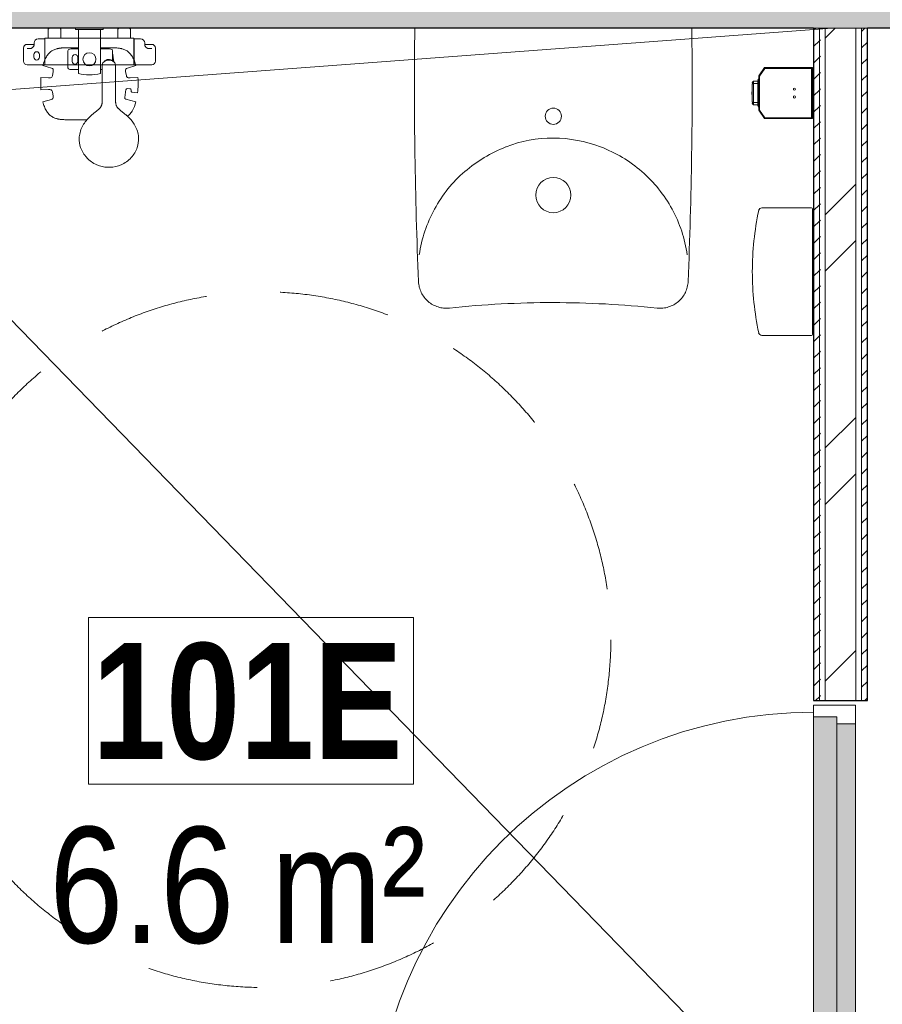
# Model space of a CAD drawing. Header units: millimetres. Extents: x -2180 to 91692, y -6418 to 21859.
# Tile 87 of 256: x 25197 to 27056, y 5115 to 7238. Entities that reach past the tile are written whole.
import ezdxf

# ---------------------------------------------------------------- set-up
doc = ezdxf.new("R2010")
doc.units = ezdxf.units.MM
doc.linetypes.add('Overhead', pattern=[396.875, 238.125, -158.75])
for name, color, linetype, lineweight, true_color in [('_ hall', 9, 'Continuous', 9, 0x808080), ('_Beyond_-1', 7, 'Continuous', 9, 0xaaaaaa), ('Cut Pattern-1', 7, 'Continuous', 9, 0x787878), ('Cut Pattern-2', 7, 'Continuous', 25, 0x787878), ('Doors-1', 7, 'Continuous', 9, 0x7b918a), ('Plumbing Fixtures-1', 7, 'Continuous', 9, 0xaaaaaa)]:
    doc.layers.add(name, color=color, linetype=linetype, lineweight=lineweight, true_color=true_color)
for name, color, linetype, lineweight in [('_Beyond_', 7, 'Continuous', 9), ('_Overhead_', 7, 'Overhead', 9), ('Common Edges', 7, 'Continuous', 9), ('Cut Pattern-3', 7, 'Continuous', 9), ('Doors', 7, 'Continuous', 9), ('Doors-2', 7, 'Continuous', 18), ('Generic Models', 7, 'Continuous', 9), ('Plan Swing', 7, 'Continuous', 9), ('Room Tags', 7, 'Continuous', 9), ('Walls-1', 7, 'Continuous', 25)]:
    doc.layers.add(name, color=color, linetype=linetype, lineweight=lineweight)
doc.styles.add('Swis721 Cn BT', font='swissc.ttf', dxfattribs={"height": 250})
doc.styles.add('Swis721 Cn BT_B', font='swisscb.ttf', dxfattribs={"height": 250})
pattern_1 = [(45, (0, 0), (0, 35.35534), [25, -25])]

# ---------------------------------------------------------------- blocks, each defined once
blk = doc.blocks.new('Dušši segisti - SA-00 - Dušš Oras Nova _ Apollo 530 ECO-V103-1 Korruse  plaan')
at = {"layer": 'Plumbing Fixtures-1'}
for p, q in [((25260.9, 7220), (25258.8, 7217.9)), ((25284.3, 7220), (25260.9, 7220)), ((25286.3, 7217.9), (25284.3, 7220)), ((25317.5, 7220), (25317.5, 7217.2)), ((25377.6, 7217.2), (25377.6, 7220)), ((25410.9, 7220), (25408.8, 7217.9)), ((25434.3, 7220), (25410.9, 7220)), ((25436.3, 7217.9), (25434.3, 7220)), ((25258.8, 7198), (25252.3, 7198)), ((25258.8, 7217.9), (25258.8, 7198)), ((25286.3, 7198), (25258.8, 7198)), ((25286.3, 7198), (25286.3, 7217.9)), ((25408.8, 7198), (25286.3, 7198)), ((25317.5, 7217.2), (25323.8, 7216.4)), ((25377.6, 7217.2), (25317.5, 7217.2)), ((25323.8, 7216.4), (25323.8, 7177.7)), ((25371.4, 7216.4), (25377.6, 7217.2)), ((25371.4, 7177.7), (25371.4, 7216.4)), ((25408.8, 7217.9), (25408.8, 7198)), ((25436.3, 7198), (25408.8, 7198)), ((25436.3, 7198), (25436.3, 7217.9)), ((25442.9, 7198), (25436.3, 7198)), ((25205.4, 7177), (25205.4, 7149)), ((25228.4, 7185), (25213.4, 7185)), ((25228.4, 7187.1), (25228.4, 7188.5)), ((25228.4, 7188), (25228.4, 7185)), ((25250.9, 7197), (25237.4, 7197)), ((25251.4, 7141.5), (25251.4, 7196.5)), ((25251.6, 7197.3), (25251.6, 7141.2)), ((25323.8, 7177.7), (25305.2, 7177.7)), ((25323.8, 7177.7), (25323.8, 7122.3)), ((25389.9, 7177.7), (25371.4, 7177.7)), ((25371.4, 7122.3), (25371.4, 7177.7)), ((25443.6, 7141.2), (25443.6, 7197.3)), ((25443.8, 7196.5), (25443.8, 7141.5)), ((25457.8, 7197), (25444.3, 7197)), ((25466.8, 7188.5), (25466.8, 7186.6)), ((25466.8, 7185), (25466.8, 7188)), ((25481.8, 7185), (25466.8, 7185)), ((25489.8, 7149), (25489.8, 7177)), ((25227.9, 7163.1), (25227.9, 7157.2)), ((25239.8, 7157.2), (25239.8, 7163.1)), ((25301.1, 7168.2), (25301.1, 7137.5)), ((25323.8, 7175.1), (25308.2, 7175.1)), ((25310.6, 7147.8), (25310.6, 7156.8)), ((25322.7, 7156.8), (25322.7, 7147.8)), ((25390.6, 7175.1), (25371.4, 7175.1)), ((25397.7, 7152.9), (25397.7, 7168.2)), ((25399.9, 7147.6), (25398.4, 7161.7)), ((25213.4, 7141), (25250.9, 7141)), ((25247.2, 7139.2), (25265.6, 7134)), ((25252.3, 7140.5), (25442.9, 7140.5)), ((25375.4, 7140.8), (25375.4, 7098.6)), ((25390.6, 7152.5), (25396.3, 7150.8)), ((25403.8, 7098.6), (25403.8, 7140.8)), ((25429.6, 7134), (25448, 7139.2)), ((25444.3, 7141), (25481.8, 7141)), ((25259.5, 7112.5), (25243.1, 7113.2)), ((25269.6, 7126.5), (25267.8, 7117.4)), ((25308.2, 7130.6), (25323.8, 7130.6)), ((25375.4, 7130.6), (25371.4, 7130.6)), ((25427.4, 7117.4), (25425.6, 7126.5)), ((25452.1, 7113.2), (25435.7, 7112.5)), ((25375.4, 7098.6), (25375.2, 7066.7)), ((25404, 7066.7), (25403.8, 7098.6)), ((25243.1, 7086.9), (25259.5, 7087.6)), ((25267.8, 7082.7), (25269.6, 7073.6)), ((25423.8, 7070.2), (25426.4, 7087.3)), ((25429.4, 7089.7), (25434.9, 7089.3)), ((25437.5, 7086.2), (25437.3, 7084.8)), ((25439.9, 7081.7), (25451.6, 7080.7)), ((25265.6, 7066.1), (25247.2, 7060.9)), ((25448, 7061), (25425.8, 7067)), ((25305.2, 7022.4), (25342.2, 7022.4)), ((25386.9, 6920), (25389.6, 6920)), ((25389.6, 6920), (25392.2, 6920))]:
    blk.add_line(p, q, dxfattribs=at)
blk.add_circle((25347.6, 7152.8), 14.2, dxfattribs=at)
for centre, radius, start, end in [((25252.3, 7197.3), 0.7, 90, 180), ((25442.9, 7197.3), 0.7, 0, 90), ((25213.4, 7177), 8, 90, 180), ((25237.4, 7188), 9, 90, 180), ((25244.6, 7187.1), 16.2, 180, 185.7335), ((25214.5, 7185.1), 14, 356.7567, 1.7918), ((25250.9, 7196.5), 0.5, 0, 90), ((25444.3, 7196.5), 0.5, 90, 180), ((25457.8, 7188), 9, 0, 90), ((25480.7, 7185.1), 14, 173.5642, 183.2433), ((25481.8, 7177), 8, 0, 90), ((25223.9, 7464.5), 288.7, 267.9137, 268.8913), ((25233.9, 7163.1), 5.95, 360, 180), ((25233.9, 7157.2), 5.95, 180, 360), ((25318, 7168.3), 16.9, 172.2771, 180.476), ((25306.1, 7170.5), 4.86, 139.1711, 169.66), ((25316.9, 7156.9), 6.24, 91.9935, 180.6351), ((25316.4, 7156.9), 6.24, 359.3694, 88.0086), ((25392.2, 7161), 6.29, 6.0328, 28.3986), ((25471.3, 7464.5), 288.7, 271.1087, 272.0863), ((25213.4, 7149), 8, 180, 270), ((25250.9, 7141.5), 0.5, 270, 0), ((25252.3, 7141.2), 0.7, 180, 270), ((25316.5, 7148), 5.85, 181.6647, 271.7517), ((25316.8, 7148), 5.85, 268.2501, 358.3404), ((25389.5, 7139.6), 13, 92.2113, 143.4221), ((25388.9, 7141.9), 10.8, 81.3531, 89.988), ((25442.9, 7141.2), 0.7, 270, 0), ((25444.3, 7141.5), 0.5, 180, 270), ((25481.8, 7149), 8, 270, 0), ((25431.1, 7100.1), 188.5, 175.9977, 184.0023), ((25347.6, 7217.4), 98, 255.9355, 284.0645), ((25266, 7100.1), 186.6, 354.0345, 4.0294), ((25426.6, 7069.8), 2.85, 171.2273, 254.7956), ((25429.2, 7086.8), 2.85, 85.7108, 171.2273), ((25434.6, 7086.4), 2.85, 354.5077, 85.7108), ((25440.2, 7084.5), 2.85, 174.5077, 265.192), ((25410.4, 6964.6), 89.4, 129.6718, 139.7355), ((25368.8, 6964.6), 89.4, 47.1751, 50.3283), ((25368.8, 6964.6), 89.4, 32.6999, 47.0659), ((25387.9, 6979.3), 62.5, 147.4463, 171.6275), ((25410.4, 6964.6), 89.4, 139.7355, 147.3001), ((25391.3, 6979.3), 62.5, 8.3805, 32.5536), ((25378.4, 6981.4), 52.8, 172.4178, 178.1106), ((25400.9, 6981.4), 52.7, 1.8988, 7.5875), ((25383.6, 6981.5), 58, 178.3512, 198.7027), ((25395.7, 6981.5), 57.9, 341.278, 1.6547), ((25387.5, 6982.6), 62, 198.5013, 222.5268), ((25391.7, 6982.7), 62.1, 317.4779, 341.4499), ((25388.6, 6983.7), 63.6, 222.6362, 246.7052), ((25389.2, 6985.3), 65.3, 246.7078, 267.9837), ((25390, 6985), 65, 272.0105, 293.3924), ((25390.4, 6984), 63.9, 293.4394, 317.4219)]:
    blk.add_arc(centre, radius, start, end, dxfattribs=at)
for points, knots in [([(25228.5, 7184.3), (25228.4, 7183.7), (25228.3, 7183.2), (25228, 7182.1), (25227.8, 7181.6), (25227.2, 7180.5), (25226.9, 7180), (25226.3, 7179.3), (25226.1, 7179.1), (25225.7, 7178.7), (25225.4, 7178.5), (25225, 7178.1), (25224.7, 7177.9), (25224.2, 7177.6), (25224, 7177.4), (25223.5, 7177.1), (25223.2, 7176.9), (25222.6, 7176.7), (25222.3, 7176.5), (25221.7, 7176.3), (25221.4, 7176.2), (25220.8, 7176.1), (25220.5, 7176), (25219.6, 7175.9), (25219, 7175.9), (25218.3, 7175.9)], [-0.05473303, -0.05473303, -0.05473303, -0.05473303, -0.05295993, -0.05295993, -0.05118683, -0.05118683, -0.04941373, -0.04941373, -0.04852718, -0.04852718, -0.04764062, -0.04764062, -0.04675407, -0.04675407, -0.04586752, -0.04586752, -0.04498097, -0.04498097, -0.04409442, -0.04409442, -0.04320787, -0.04320787, -0.04232132, -0.04232132, -0.04054822, -0.04054822, -0.04054822, -0.04054822]), ([(25305.2, 7177.7), (25302.4, 7177.8), (25298.2, 7177.7), (25292.6, 7177.5), (25289.2, 7177.3), (25286.5, 7177.1), (25284.5, 7176.8), (25282.5, 7176.6), (25280.6, 7176.2), (25278.7, 7175.8), (25276.2, 7175.2), (25273.1, 7174.2), (25269.7, 7172.6), (25267.5, 7171.3), (25266.4, 7170.7)], [-1, -1, -1, -1, -0.8, -0.7, -0.6, -0.55, -0.5, -0.45, -0.4, -0.35, -0.3, -0.2, -0.1, 0, 0, 0, 0]), ([(25428.8, 7170.7), (25427.7, 7171.3), (25425.5, 7172.6), (25422.1, 7174.2), (25419, 7175.2), (25416.5, 7175.8), (25414.6, 7176.2), (25412.7, 7176.6), (25410, 7176.9), (25407.4, 7177.2), (25404.6, 7177.4), (25401.9, 7177.6), (25397, 7177.7), (25392.8, 7177.8), (25389.9, 7177.7)], [-1, -1, -1, -1, -0.9, -0.8, -0.7, -0.65, -0.6, -0.55, -0.5, -0.4, -0.35, -0.3, -0.2, 0, 0, 0, 0]), ([(25466.7, 7184.3), (25466.8, 7183.7), (25466.9, 7183.2), (25467.2, 7182.1), (25467.4, 7181.6), (25468, 7180.5), (25468.3, 7180), (25468.9, 7179.3), (25469.1, 7179.1), (25469.5, 7178.7), (25469.7, 7178.5), (25470.2, 7178.1), (25470.4, 7177.9), (25470.9, 7177.6), (25471.2, 7177.4), (25471.7, 7177.1), (25472, 7176.9), (25472.6, 7176.7), (25472.9, 7176.5), (25473.4, 7176.3), (25473.7, 7176.2), (25474.4, 7176.1), (25474.7, 7176), (25475.6, 7175.9), (25476.2, 7175.9), (25476.8, 7175.9)], [-0.05473303, -0.05473303, -0.05473303, -0.05473303, -0.05295993, -0.05295993, -0.05118683, -0.05118683, -0.04941373, -0.04941373, -0.04852718, -0.04852718, -0.04764062, -0.04764062, -0.04675407, -0.04675407, -0.04586752, -0.04586752, -0.04498097, -0.04498097, -0.04409442, -0.04409442, -0.04320787, -0.04320787, -0.04232132, -0.04232132, -0.04054822, -0.04054822, -0.04054822, -0.04054822]), ([(25389.6, 7150.9), (25386, 7150.9), (25379.5, 7149.3), (25375.4, 7143.6), (25375.4, 7140.8)], [692.926597, 692.926597, 692.926597, 692.926597, 696.472786, 700.006401, 700.006401, 700.006401, 700.006401]), ([(25403.8, 7140.8), (25403.8, 7143.6), (25399.7, 7149.3), (25393.2, 7150.9), (25389.6, 7150.9)], [685.846793, 685.846793, 685.846793, 685.846793, 689.380408, 692.926597, 692.926597, 692.926597, 692.926597]), ([(25396.3, 7150.8), (25396.7, 7150.8), (25396.9, 7150.8), (25397.3, 7151), (25397.4, 7151.2), (25397.7, 7151.8), (25397.7, 7152.3), (25397.7, 7152.9)], [19.300344, 19.300344, 19.300344, 19.300344, 20.871705, 20.871705, 22.415609, 22.415609, 25.407642, 25.407642, 25.407642, 25.407642]), ([(25269.6, 7073.6), (25269.7, 7072.8), (25269.9, 7070.6), (25269, 7067.7), (25266.9, 7066.5), (25265.6, 7066.1)], [-1, -1, -1, -1, -0.8, -0.4, 0, 0, 0, 0]), ([(25371.2, 7048.9), (25370.9, 7048.5), (25370.2, 7047.7), (25369.1, 7046.5), (25367.7, 7045.2), (25365.9, 7043.6), (25364, 7042), (25360.8, 7039.4), (25357.3, 7036.7), (25354.4, 7034.3), (25353.4, 7033.4)], [165.064013, 165.064013, 165.064013, 165.064013, 166.558947, 168.208595, 170.053039, 172.132941, 175.416941, 177.558777, 184.53558, 188.704645, 188.704645, 188.704645, 188.704645]), ([(25375.2, 7066.7), (25375.2, 7065.3), (25375.2, 7063.5), (25375.1, 7061.2), (25375, 7059.6), (25374.9, 7057.8), (25374.5, 7055.7), (25374, 7053.9), (25373.3, 7052.1), (25372.4, 7050.4), (25371.6, 7049.4), (25371.2, 7048.9)], [146.417391, 146.417391, 146.417391, 146.417391, 150.519494, 151.935904, 153.158026, 155.454105, 157.415004, 159.388697, 161.232616, 163.097682, 165.064013, 165.064013, 165.064013, 165.064013]), ([(25408, 7048.9), (25407.6, 7049.4), (25406.8, 7050.4), (25405.9, 7052.1), (25405.2, 7053.9), (25404.7, 7055.7), (25404.3, 7057.8), (25404.2, 7059.6), (25404.1, 7061.2), (25404, 7063.5), (25404, 7065.3), (25404, 7066.7)], [542.210745, 542.210745, 542.210745, 542.210745, 544.177076, 546.042141, 547.886061, 549.859754, 551.820653, 554.116731, 555.338855, 556.755269, 560.857367, 560.857367, 560.857367, 560.857367]), ([(25425.8, 7033.4), (25424.8, 7034.3), (25421.9, 7036.7), (25418.4, 7039.4), (25415.2, 7042), (25413.3, 7043.6), (25411.5, 7045.2), (25410.1, 7046.5), (25409, 7047.7), (25408.3, 7048.5), (25408, 7048.9)], [518.570113, 518.570113, 518.570113, 518.570113, 522.739178, 529.715981, 531.857816, 535.141816, 537.221718, 539.066163, 540.715811, 542.210745, 542.210745, 542.210745, 542.210745]), ([(25429.6, 7030.1), (25431.8, 7031.6), (25435.7, 7035.2), (25442.4, 7044.6), (25446.1, 7053.9), (25448, 7061)], [-1, -1, -1, -1, -0.75, -0.5, 0, 0, 0, 0]), ([(25266.4, 7029.5), (25267.5, 7028.8), (25269.7, 7027.5), (25273.1, 7026), (25276.2, 7025), (25278.7, 7024.3), (25280.6, 7023.9), (25282.5, 7023.6), (25285.1, 7023.2), (25287.8, 7022.9), (25290.5, 7022.7), (25293.3, 7022.6), (25298.2, 7022.4), (25302.4, 7022.4), (25305.2, 7022.4)], [-1, -1, -1, -1, -0.9, -0.8, -0.7, -0.65, -0.6, -0.55, -0.5, -0.4, -0.35, -0.3, -0.2, 0, 0, 0, 0])]:
    blk.add_open_spline(points, degree=3, knots=knots, dxfattribs=at)
for points in [[(25266.4, 7170.7), (25264.2, 7169.2), (25260, 7165.6), (25254.7, 7158.4), (25250.4, 7149.6), (25248.1, 7142.8), (25247.2, 7139.2)], [(25308.2, 7175.1), (25306.4, 7175.1), (25303.8, 7175), (25302.5, 7173.6)], [(25396.3, 7173.6), (25395, 7175), (25392.4, 7175.1), (25390.6, 7175.1)], [(25397.7, 7168.2), (25397.7, 7170.1), (25397.5, 7172.4), (25396.3, 7173.6)], [(25448, 7139.2), (25447, 7142.8), (25444.8, 7149.6), (25440.4, 7158.4), (25435.2, 7165.6), (25431, 7169.2), (25428.8, 7170.7)], [(25265.6, 7134), (25267.3, 7133.5), (25269.7, 7131.8), (25270, 7128.5), (25269.6, 7126.5)], [(25301.1, 7137.5), (25301.1, 7135.6), (25301.3, 7133.3), (25302.5, 7132.1)], [(25425.6, 7126.5), (25425.2, 7128.5), (25425.5, 7131.8), (25427.9, 7133.5), (25429.6, 7134)], [(25267.8, 7117.4), (25267.6, 7116.1), (25266.7, 7114.2), (25264.1, 7112.7), (25261.4, 7112.4), (25259.5, 7112.5)], [(25302.5, 7132.1), (25303.8, 7130.7), (25306.4, 7130.6), (25308.2, 7130.6)], [(25435.7, 7112.5), (25433.8, 7112.4), (25431, 7112.7), (25428.5, 7114.2), (25427.6, 7116.1), (25427.4, 7117.4)], [(25259.5, 7087.6), (25261.4, 7087.7), (25264.1, 7087.4), (25266.7, 7085.9), (25267.6, 7084), (25267.8, 7082.7)], [(25247.2, 7060.9), (25248.1, 7057.3), (25250.4, 7050.5), (25254.7, 7041.7), (25260, 7034.5), (25264.2, 7031), (25266.4, 7029.5)]]:
    blk.add_open_spline(points, degree=3, dxfattribs=at)
blk = doc.blocks.new('SMA_D01_ 1-poolne - SU-P-11 - 1000x2100-1934491-1 Korruse  plaan')
at = {"layer": 'Doors-1'}
for points in [[(450, -8), (450, 32), (-450, 32), (-450, -8), (279.3, -8)], [(465, -58), (465, -8), (-465, -8), (-465, -58), (456.7, -58)]]:
    blk.add_hatch(color=256, dxfattribs=at).paths.add_polyline_path(points, flags=0)
at = {"layer": 'Doors'}
for p, q in [((-450, 32), (450, 32)), ((450, -8), (-450, -8)), ((-465, -58), (425, -58))]:
    blk.add_line(p, q, dxfattribs=at)
at = {"layer": 'Doors-2'}
for p, q in [((-490, -58), (-490, 32)), ((-490, 32), (-450, 32)), ((-450, 32), (-450, -8)), ((450, -8), (450, 32)), ((450, 32), (490, 32)), ((490, 32), (490, -58)), ((-465, -8), (-465, -58)), ((-450, -8), (-465, -8)), ((465, -8), (450, -8)), ((465, -58), (465, -8)), ((-465, -58), (-490, -58)), ((425, -58), (475, -58)), ((425, -1008), (425, -58)), ((475, -58), (475, -1008)), ((490, -58), (475, -58)), ((475, -1008), (425, -1008))]:
    blk.add_line(p, q, dxfattribs=at)
at = {"layer": 'Plan Swing'}
blk.add_arc((475, -58), 950, 180, 270, dxfattribs=at)
blk = doc.blocks.new('SMA_Inva valamu - Standard-697957-1 Korruse  plaan')
at = {"layer": '_Beyond_-1'}
for centre, radius in [((26347.4, 7030), 17.5), ((26347.4, 6860), 38)]:
    blk.add_circle(centre, radius, dxfattribs=at)
for centre, radius, start, end in [((26363.7, 6665.4), 321.1, 111.6211, 130.2097), ((26345.4, 6711.7), 271.3, 89.5806, 111.6211), ((26345.2, 6689.6), 293.4, 69.2178, 89.5806), ((26344.7, 6688.3), 294.8, 48.9514, 69.2178), ((26349.4, 6689), 293.9, 151.3655, 171.6948), ((26345.3, 6689), 293.9, 8.3052, 28.6345), ((26347.4, 4501), 2127.2, 90.0002, 96.0445), ((26347.4, 4501.2), 2126.9, 83.9552, 90.0002)]:
    blk.add_arc(centre, radius, start, end, dxfattribs=at)
for points in [[(26056.9, 6673.6), (26053.1, 6764.7), (26048, 6946.8), (26047.7, 7128.9), (26048.9, 7220)], [(26645.9, 7220), (26647, 7129), (26646.8, 6946.9), (26641.7, 6764.9), (26637.9, 6674)]]:
    blk.add_open_spline(points, degree=3, knots=[0, 0, 0, 0, 0.5, 1, 1, 1, 1], dxfattribs=at)
for points in [[(26091.4, 6829.8), (26108.1, 6860.4), (26129.8, 6888.2), (26156.4, 6910.6)], [(26538.3, 6910.6), (26564.6, 6887.8), (26586.6, 6860.4), (26603.3, 6829.8)], [(26077.7, 6630.6), (26074.5, 6633.3), (26068.9, 6639.3), (26062.5, 6649.8), (26058.2, 6661.3), (26057.1, 6669.5), (26056.9, 6673.6)], [(26637.9, 6674), (26637.7, 6669.8), (26636.6, 6661.6), (26632.4, 6650), (26625.9, 6639.5), (26620.3, 6633.4), (26617.1, 6630.7)], [(26123.4, 6616.3), (26119.2, 6615.9), (26111, 6615.9), (26098.9, 6618.3), (26087.6, 6623.2), (26080.9, 6627.9), (26077.7, 6630.6)], [(26617.1, 6630.7), (26613.9, 6627.9), (26607.2, 6623.2), (26595.9, 6618.3), (26583.8, 6615.8), (26575.5, 6615.9), (26571.3, 6616.3)]]:
    blk.add_open_spline(points, degree=3, dxfattribs=at)
blk = doc.blocks.new('Mediclinics_Liquid soap dispenser_DJ0031x - DJ0031-1389352-1 Korruse  plaan')
at = {"layer": '_Beyond_'}
for p, q in [((26802.7, 7135), (26790.2, 7117.1)), ((26790.5, 7117.1), (26802.9, 7134.7)), ((26905.9, 7135), (26802.7, 7135)), ((26802.7, 7135), (26802.9, 7134.7)), ((26802.9, 7134.7), (26905.7, 7134.7)), ((26905.9, 7135), (26905.7, 7134.7)), ((26905.7, 7134.7), (26905.7, 7025.3)), ((26905.9, 7025), (26905.9, 7135)), ((26790.2, 7117.1), (26790.5, 7117.1)), ((26790.2, 7117.1), (26790.2, 7042.9)), ((26790.5, 7042.9), (26790.5, 7117.1)), ((26803.6, 7133.2), (26792, 7116.6)), ((26803.6, 7133.2), (26792, 7116.6)), ((26792, 7116.6), (26792, 7043.4)), ((26792, 7116.6), (26792, 7043.4)), ((26904.2, 7133.2), (26803.6, 7133.2)), ((26904.2, 7133.2), (26803.6, 7133.2)), ((26904.2, 7026.8), (26904.2, 7133.2)), ((26904.2, 7026.8), (26904.2, 7133.2)), ((26908.4, 7114.4), (26905.2, 7116.7)), ((26908.4, 7120.1), (26905.9, 7121.8)), ((26778.9, 7101.5), (26776.2, 7101.5)), ((26776.2, 7061.2), (26776.2, 7098.8)), ((26776.2, 7098.8), (26776.2, 7098.8)), ((26776.2, 7098.8), (26776.2, 7061.2)), ((26776.2, 7098.8), (26776.2, 7098.8)), ((26790.2, 7105.6), (26778.9, 7105.6)), ((26778.9, 7105.6), (26778.9, 7100.7)), ((26778.9, 7100.7), (26778.9, 7059.3)), ((26788.5, 7100.7), (26778.9, 7100.7)), ((26789.5, 7110.1), (26788.5, 7107.6)), ((26788.5, 7106.9), (26788.5, 7101.6)), ((26788.5, 7106), (26788.5, 7103.7)), ((26788.5, 7101.6), (26788.5, 7058.4)), ((26789.3, 7105.6), (26789.3, 7103.4)), ((26790.5, 7110.1), (26789.5, 7110.1)), ((26789.5, 7106.2), (26789.5, 7102.6)), ((26789.5, 7102.6), (26789.5, 7057.4)), ((26790.5, 7102.6), (26789.5, 7102.6)), ((26905.1, 7093.3), (26908.4, 7095.6)), ((26908.4, 7089.4), (26905.9, 7091.1)), ((26905.9, 7068.9), (26908.4, 7070.6)), ((26776.2, 7061.2), (26776.2, 7061.2)), ((26776.2, 7061.2), (26776.2, 7061.2)), ((26776.2, 7058.5), (26778.9, 7058.5)), ((26778.9, 7059.3), (26788.5, 7059.3)), ((26778.9, 7059.3), (26778.9, 7054.4)), ((26778.9, 7054.4), (26790.2, 7054.4)), ((26788.5, 7053.1), (26788.5, 7058.4)), ((26788.5, 7056.3), (26788.5, 7054)), ((26788.5, 7052.4), (26789.5, 7049.9)), ((26789.3, 7056.6), (26789.3, 7054.4)), ((26789.5, 7057.4), (26790.5, 7057.4)), ((26789.5, 7057.4), (26789.5, 7053.8)), ((26789.5, 7049.9), (26790.5, 7049.9)), ((26908.4, 7064.4), (26905.1, 7066.7)), ((26790.2, 7042.9), (26790.5, 7042.9)), ((26790.2, 7042.9), (26802.7, 7025)), ((26802.9, 7025.3), (26790.5, 7042.9)), ((26792, 7043.4), (26803.6, 7026.8)), ((26792, 7043.4), (26803.6, 7026.8)), ((26905.2, 7043.4), (26908.4, 7045.6)), ((26905.9, 7038.2), (26908.4, 7039.9)), ((26802.7, 7025), (26802.9, 7025.3)), ((26905.9, 7025), (26802.7, 7025)), ((26905.7, 7025.3), (26802.9, 7025.3)), ((26803.6, 7026.8), (26904.2, 7026.8)), ((26803.6, 7026.8), (26904.2, 7026.8)), ((26905.7, 7025.3), (26905.9, 7025))]:
    blk.add_line(p, q, dxfattribs=at)
at = {"layer": '_Beyond_', "flags": 128}
for points in [[(26775.9, 7093.2), (26775.7, 7085.4), (26775.5, 7081.4), (26775.5, 7080)], [(26776.2, 7093.3), (26776.1, 7093.3), (26776, 7093.3), (26776, 7093.3), (26775.9, 7093.2), (26775.9, 7093.2)], [(26775.9, 7093.2), (26775.9, 7093.2), (26776, 7093.1), (26776, 7093.1), (26776.1, 7093.1), (26776.2, 7093.1)], [(26776.2, 7091.3), (26776.1, 7091.3), (26776, 7091.3), (26776, 7091.3), (26775.9, 7091.2), (26775.9, 7091.2)], [(26776.2, 7101.5), (26776.2, 7101.7), (26776.2, 7101.9), (26776.2, 7102.1), (26776.3, 7102.2), (26776.3, 7102.4), (26776.3, 7102.6), (26776.4, 7102.8), (26776.5, 7102.9), (26776.5, 7103.1), (26776.6, 7103.3), (26776.7, 7103.4), (26776.7, 7103.6), (26776.8, 7103.8), (26776.9, 7103.9), (26777, 7104.1), (26777.1, 7104.2), (26777.3, 7104.4), (26777.4, 7104.5), (26777.5, 7104.6), (26777.6, 7104.8), (26777.8, 7104.9), (26777.9, 7105), (26778.1, 7105.1), (26778.2, 7105.2), (26778.4, 7105.3), (26778.5, 7105.4), (26778.7, 7105.5), (26778.8, 7105.6), (26778.9, 7105.6)], [(26775.9, 7091.2), (26775.7, 7084.3), (26775.5, 7081), (26775.5, 7080)], [(26775.9, 7068.8), (26775.7, 7075.7), (26775.5, 7079), (26775.5, 7080)], [(26776.2, 7080), (26775.8, 7080), (26775.6, 7080), (26775.5, 7080), (26775.6, 7080), (26775.8, 7080), (26776.2, 7080)], [(26776.2, 7080), (26775.8, 7080), (26775.6, 7080), (26775.5, 7080), (26775.6, 7080), (26775.8, 7080), (26776.2, 7080)], [(26775.9, 7066.8), (26775.7, 7074.6), (26775.5, 7078.6), (26775.5, 7080)], [(26776.2, 7080), (26775.8, 7080), (26775.6, 7080), (26775.5, 7080), (26775.6, 7080), (26775.8, 7080), (26776.2, 7080)], [(26776.2, 7080), (26775.8, 7080), (26775.6, 7080), (26775.5, 7080), (26775.6, 7080), (26775.8, 7080), (26776.2, 7080)], [(26775.9, 7091.2), (26775.9, 7091.1), (26776, 7091.1), (26776, 7091.1), (26776.1, 7091.1), (26776.2, 7091)], [(26776.2, 7069), (26776.1, 7068.9), (26776, 7068.9), (26776, 7068.9), (26775.9, 7068.9), (26775.9, 7068.8)], [(26775.9, 7068.8), (26775.9, 7068.8), (26776, 7068.7), (26776, 7068.7), (26776.1, 7068.7), (26776.2, 7068.7)], [(26776.2, 7066.9), (26776.1, 7066.9), (26776, 7066.9), (26776, 7066.9), (26775.9, 7066.8), (26775.9, 7066.8)], [(26775.9, 7066.8), (26775.9, 7066.8), (26776, 7066.7), (26776, 7066.7), (26776.1, 7066.7), (26776.2, 7066.7)], [(26778.9, 7054.4), (26778.7, 7054.5), (26778.6, 7054.6), (26778.4, 7054.6), (26778.3, 7054.7), (26778.1, 7054.8), (26778, 7055), (26777.8, 7055.1), (26777.7, 7055.2), (26777.6, 7055.3), (26777.4, 7055.4), (26777.3, 7055.6), (26777.2, 7055.7), (26777.1, 7055.9), (26777, 7056), (26776.9, 7056.2), (26776.8, 7056.3), (26776.7, 7056.5), (26776.6, 7056.7), (26776.5, 7056.8), (26776.5, 7057), (26776.4, 7057.2), (26776.4, 7057.3), (26776.3, 7057.5), (26776.3, 7057.7), (26776.3, 7057.9), (26776.2, 7058.1), (26776.2, 7058.2), (26776.2, 7058.4), (26776.2, 7058.5)]]:
    blk.add_lwpolyline(points, dxfattribs=at)
at = {"layer": '_Beyond_'}
for centre, radius, start, end in [((26804.4, 7131.7), 3, 117.5122, 131.1894), ((26793.5, 7116.1), 3, 168.2956, 179.9433), ((26867, 7088.5), 2.25, 90, 270), ((26867, 7071.5), 2.25, 90, 270), ((26867, 7088.5), 2.25, 270, 90), ((26867, 7071.5), 2.25, 270, 90), ((26793.5, 7043.9), 3, 180.0567, 191.7008), ((26804.4, 7028.3), 3, 228.8044, 242.492)]:
    blk.add_arc(centre, radius, start, end, dxfattribs=at)
blk.add_ellipse((26806.4, 7182.9), major_axis=(0, 133.6), ratio=0.367595, start_param=2.769734, end_param=2.791289, dxfattribs=at)
for points, knots in [([(26802.9, 7134.7), (26802.9, 7134.7), (26802.9, 7134.7), (26803, 7134.5), (26803.1, 7134.3), (26803.2, 7134.1), (26803.3, 7133.9), (26803.4, 7133.6), (26803.6, 7133.4), (26803.6, 7133.2)], [0, 0, 0, 0, 0.166667, 0.333333, 0.5, 0.583333, 0.666667, 0.833333, 1, 1, 1, 1]), ([(26905.7, 7134.7), (26905.7, 7134.7), (26905.6, 7134.7), (26905.5, 7134.6), (26905.5, 7134.5), (26905.3, 7134.4), (26905.2, 7134.3), (26905.1, 7134.1), (26904.9, 7134), (26904.7, 7133.8), (26904.5, 7133.6), (26904.3, 7133.4), (26904.2, 7133.2)], [0, 0, 0, 0, 0.166667, 0.25, 0.333333, 0.416667, 0.5, 0.583333, 0.666667, 0.75, 0.833333, 1, 1, 1, 1]), ([(26790.5, 7117.1), (26790.5, 7117.1), (26790.6, 7117), (26790.9, 7116.9), (26791.2, 7116.8), (26791.6, 7116.7), (26791.9, 7116.6), (26792, 7116.6)], [0, 0, 0, 0, 0.333333, 0.5, 0.666667, 0.833333, 1, 1, 1, 1]), ([(26778.9, 7100.7), (26778.6, 7100.6), (26777.9, 7100.5), (26777.3, 7100.2), (26776.8, 7099.9), (26776.6, 7099.7), (26776.3, 7099.3), (26776.2, 7099), (26776.2, 7098.8)], [0, 0, 0, 0, 0.2, 0.4, 0.55, 0.625, 0.7, 1, 1, 1, 1]), ([(26790.5, 7042.9), (26790.5, 7042.9), (26790.6, 7043), (26790.9, 7043.1), (26791.2, 7043.2), (26791.6, 7043.3), (26791.9, 7043.4), (26792, 7043.4)], [0, 0, 0, 0, 0.333333, 0.5, 0.666667, 0.833333, 1, 1, 1, 1]), ([(26802.9, 7025.3), (26802.9, 7025.3), (26802.9, 7025.3), (26803, 7025.5), (26803.1, 7025.7), (26803.2, 7025.9), (26803.3, 7026.1), (26803.4, 7026.4), (26803.6, 7026.6), (26803.6, 7026.8)], [0, 0, 0, 0, 0.166667, 0.333333, 0.5, 0.583333, 0.666667, 0.833333, 1, 1, 1, 1]), ([(26904.2, 7026.8), (26904.3, 7026.6), (26904.5, 7026.4), (26904.7, 7026.2), (26904.9, 7026), (26905.1, 7025.9), (26905.2, 7025.7), (26905.3, 7025.6), (26905.5, 7025.5), (26905.5, 7025.4), (26905.6, 7025.3), (26905.7, 7025.3), (26905.7, 7025.3)], [-1, -1, -1, -1, -0.833333, -0.75, -0.666667, -0.583333, -0.5, -0.416667, -0.333333, -0.25, -0.166667, 0, 0, 0, 0])]:
    blk.add_open_spline(points, degree=3, knots=knots, dxfattribs=at)
for points in [[(26789.5, 7102.6), (26789.3, 7102.4), (26789, 7102.1), (26788.7, 7101.8), (26788.5, 7101.6)], [(26776.2, 7061.2), (26776.2, 7061.1), (26776.3, 7060.7), (26776.6, 7060.3), (26777.2, 7059.9), (26777.9, 7059.5), (26778.6, 7059.4), (26778.9, 7059.3)]]:
    blk.add_open_spline(points, degree=3, dxfattribs=at)
blk = doc.blocks.new('Mediclinics_Steel paper towel CZ folds dispenser_DT0106x - DT0106C-1389350-1 Korruse  plaan')
at = {"layer": 'Generic Models'}
for p, q in [((26796.8, 6832.5), (26904.2, 6832.5)), ((26906.2, 6695), (26906.2, 6830.5)), ((26906.2, 6695), (26906.2, 6559.5)), ((26796.8, 6557.5), (26904.2, 6557.5))]:
    blk.add_line(p, q, dxfattribs=at)
for centre, radius, start, end in [((27416.8, 6695), 640.5, 168.1078, 179.9956), ((26796.8, 6825.5), 7, 90, 168.1078), ((26904.2, 6830.5), 2, 0, 90), ((27416.8, 6695), 640.5, 180.0044, 191.8922), ((26796.8, 6564.5), 7, 191.8922, 270), ((26904.2, 6559.5), 2, 270, 0)]:
    blk.add_arc(centre, radius, start, end, dxfattribs=at)
blk = doc.blocks.new('1_0 Room Tag - 2_5mm Nr - m²-411648-1 Korruse  plaan')
at = {"layer": 'Room Tags'}
for p, q in [((3.5, 3.78), (-3.5, 3.78)), ((-3.5, 3.78), (-3.5, 0.18)), ((3.5, 3.78), (3.5, 0.18)), ((3.5, 0.18), (-3.5, 0.18))]:
    blk.add_line(p, q, dxfattribs=at)

msp = doc.modelspace()

# ---------------------------------------------------------------- hatches: boundary and pattern name
at = {"layer": 'Cut Pattern-1'}
h = msp.add_hatch(dxfattribs=at)
h.set_pattern_fill('FP_3', color=256, style=0, pattern_type=2)
h.set_pattern_definition([(45, (0, 0), (-251.447, 251.447), []), (45, (0, 381), (-251.447, 251.447), [])])
h.paths.add_polyline_path([(26999.4, 4733), (26998.4, 4770), (26933.4, 4770), (26933.4, 4733), (26998.4, 4733)], flags=0)
h.paths.add_polyline_path([(26933.4, 5770), (26999.4, 5770), (26999.4, 7220), (26933.4, 7220), (26933.4, 6395.5)], flags=0)
at = {"layer": 'Cut Pattern-2'}
h = msp.add_hatch(color=256, dxfattribs=at)
h.paths.add_polyline_path([(24168, 7220), (28146, 7220), (28146, 7520), (26716.3, 7520), (26734.1, 7491.8), (26353.1, 7491.8), (26353.1, 7520), (24163.1, 7520), (24163.1, 7220)], flags=0)
h.paths.add_polyline_path([(29348.1, 7220), (29348.1, 7520), (29346, 7520), (29346, 7220)], flags=0)
at = {"layer": 'Cut Pattern-3'}
h = msp.add_hatch(dxfattribs=at)
h.set_pattern_fill('FP_1', color=256, style=0, pattern_type=2)
h.set_pattern_definition(pattern_1)
h.paths.add_polyline_path([(26920.9, 5770), (26920.9, 7220), (26908.4, 7220), (26908.4, 5770)], flags=0)
h = msp.add_hatch(dxfattribs=at)
h.set_pattern_fill('FP_1', color=256, style=0, pattern_type=2)
h.set_pattern_definition(pattern_1)
h.paths.add_polyline_path([(26933.4, 4757.5), (26933.4, 4770), (26920.9, 4770), (26920.9, 4757.5), (26922.4, 4757.5)], flags=0)
h.paths.add_polyline_path([(26933.4, 5770), (26933.4, 7220), (26920.9, 7220), (26920.9, 5770)], flags=0)
h = msp.add_hatch(dxfattribs=at)
h.set_pattern_fill('FP_1', color=256, style=0, pattern_type=2)
h.set_pattern_definition(pattern_1)
h.paths.add_polyline_path([(26999.4, 4757.5), (27011.9, 4757.5), (27011.9, 4770), (26999.4, 4770)], flags=0)
h.paths.add_polyline_path([(26999.4, 5770), (27011.9, 5770), (27011.9, 7220), (26999.4, 7220), (26999.4, 6395.5)], flags=0)
h = msp.add_hatch(dxfattribs=at)
h.set_pattern_fill('FP_1', color=256, style=0, pattern_type=2)
h.set_pattern_definition(pattern_1)
h.paths.add_polyline_path([(27024.4, 5770), (27024.4, 7220), (27011.9, 7220), (27011.9, 5770)], flags=0)

# ---------------------------------------------------------------- linework, layer by layer
at = {"layer": '_ hall'}
for p, q in [((24787.3, 7058.5), (26947.4, 7220)), ((24770.6, 7010.9), (26947.4, 4770))]:
    msp.add_line(p, q, dxfattribs=at)
at = {"layer": '_Overhead_'}
msp.add_circle((25721.4, 5901.3), 750, dxfattribs=at)
at = {"layer": 'Common Edges'}
for p, q in [((27024.4, 7220), (26908.4, 7220)), ((26920.9, 7220), (26920.9, 5770)), ((26933.4, 7220), (26933.4, 5770)), ((26999.4, 7220), (26999.4, 5770)), ((27011.9, 7220), (27011.9, 5770))]:
    msp.add_line(p, q, dxfattribs=at)
at = {"layer": 'Walls-1'}
for p, q in [((26908.4, 7220), (24567.6, 7220)), ((26908.4, 7220), (26908.4, 5770)), ((28146, 7220), (27024.4, 7220)), ((27024.4, 5770), (27024.4, 7220)), ((26908.4, 5770), (27024.4, 5770))]:
    msp.add_line(p, q, dxfattribs=at)

# ---------------------------------------------------------------- block references
at = {"layer": 'Doors', "rotation": 270.0000000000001}
msp.add_blockref('SMA_D01_ 1-poolne - SU-P-11 - 1000x2100-1934491-1 Korruse  plaan', (26966.4, 5270), dxfattribs=at)
at = {"layer": 'Generic Models'}
for name in ['Mediclinics_Liquid soap dispenser_DJ0031x - DJ0031-1389352-1 Korruse  plaan', 'Mediclinics_Steel paper towel CZ folds dispenser_DT0106x - DT0106C-1389350-1 Korruse  plaan']:
    msp.add_blockref(name, (0, 0), dxfattribs=at)
at = {"layer": 'Plumbing Fixtures-1'}
for name in ['Dušši segisti - SA-00 - Dušš Oras Nova _ Apollo 530 ECO-V103-1 Korruse  plaan', 'SMA_Inva valamu - Standard-697957-1 Korruse  plaan']:
    msp.add_blockref(name, (0, 0), dxfattribs=at)
at = {"layer": 'Room Tags', "xscale": 99.99999999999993, "yscale": 99.99999999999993, "zscale": 99.99999999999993}
msp.add_blockref('1_0 Room Tag - 2_5mm Nr - m²-411648-1 Korruse  plaan', (25695.9, 5571.4), dxfattribs=at)

# ---------------------------------------------------------------- texts
at = {"layer": 'Room Tags', "char_height": 250, "attachment_point": 1}
for s, insert, width, style in [('101E', (25353.8, 5894), 825.738, 'Swis721 Cn BT_B'), ('6.6 m²', (25261.3, 5497.5), 1050.211, 'Swis721 Cn BT')]:
    msp.add_mtext(s, dxfattribs=dict(at, insert=insert, width=width, style=style))

doc.saveas('drawing.dxf')
